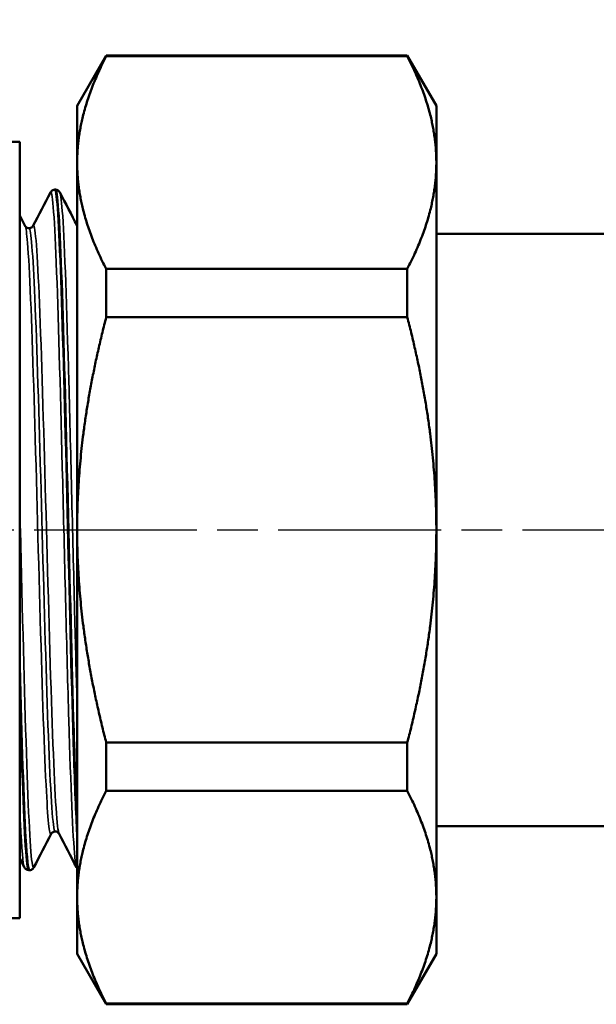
# Model space of a CAD drawing. Header units: millimetres. Extents: x -119 to 741, y -69 to 356.
# Tile 8 of 17: x 64 to 85, y 200 to 234. Entities that reach past the tile are written whole.
import ezdxf

# ---------------------------------------------------------------- set-up
doc = ezdxf.new("R2010")
doc.units = ezdxf.units.MM
doc.linetypes.add('CHAIN', pattern=[0.7087, 0.4724, -0.0591, 0.1181, -0.0591])
for name, color, linetype, lineweight in [('Видимые тонкие (ГОСТ)', 7, 'Continuous', 35), ('Видимый контур (ГОСТ)', 7, 'Continuous', 50), ('Осевая линия (ГОСТ)', 7, 'Continuous', 25), ('Размер (ГОСТ)', 7, 'Continuous', 25)]:
    doc.layers.add(name, color=color, linetype=linetype, lineweight=lineweight)
doc.styles.add('Обычный текст (ГОСТ)', font='GOST Common Italic.ttf')
doc.dimstyles.new('Обычный (ГОСТ)', dxfattribs={"dimtxt": 3.5, "dimasz": 3.5, "dimexe": 1, "dimexo": 0, "dimgap": 0.5, "dimtad": 1, "dimrnd": 1e-08, "dimtxsty": 'Обычный текст (ГОСТ)', "dimblk": 'Filled-1', "dimcen": 0.09, "dimdle": 15, "dimclrd": 256, "dimclre": 256, "dimclrt": 256, "dimazin": 2, "dimtfac": 0.714286, "dimtdec": 3, "dimtmove": 0, "dimatfit": 3, "dimfxl": 1, "dimtolj": 1, "dimlwd": 25, "dimlwe": 25, "dimarcsym": 0})

# ---------------------------------------------------------------- blocks, each defined once
blk = doc.blocks.new('Filled-1')
at = {"color": 0}
for p, q in [((0, 0), (-1, 0.1429)), ((-1, 0.1429), (-1, -0.1429)), ((-1, 0), (0, 0)), ((-1, -0.1429), (0, 0))]:
    blk.add_line(p, q, dxfattribs=at)
at = {"color": 0, "flags": 128}
blk.add_lwpolyline([(-1, -0.1429), (0, 0), (-1, 0.1429), (-1, -0.1429)], dxfattribs=at)
at = {"color": 0}
blk.add_solid([(-1, -0.1429), (0, 0), (-1, 0.1429), (-1, -0.1429)], dxfattribs=at)
blk = doc.blocks.new('*D11')
at = {"layer": 'Defpoints', "color": 0, "linetype": 'Continuous', "transparency": 16777216}
for p in [(98.951, 252.771), (51.951, 226.736), (98.951, 225.131)]:
    blk.add_point(p, dxfattribs=at)
at = {"layer": 'Размер (ГОСТ)', "linetype": 'Continuous', "lineweight": 25, "transparency": 16777216}
for p, q in [((51.951, 226.736), (51.951, 253.771)), ((98.951, 225.131), (98.951, 253.771)), ((55.451, 252.771), (95.451, 252.771))]:
    blk.add_line(p, q, dxfattribs=at)
at = {"layer": 'Размер (ГОСТ)', "linetype": 'Continuous', "lineweight": 25, "transparency": 16777216, "xscale": 3.5, "yscale": 3.5, "zscale": 3.5, "rotation": 180}
blk.add_blockref('Filled-1', (51.951, 252.771), dxfattribs=at)
at = {"layer": 'Размер (ГОСТ)', "linetype": 'Continuous', "lineweight": 25, "transparency": 16777216, "xscale": 3.5, "yscale": 3.5, "zscale": 3.5}
blk.add_blockref('Filled-1', (98.951, 252.771), dxfattribs=at)
at = {"layer": 'Размер (ГОСТ)', "linetype": 'Continuous', "lineweight": 25, "transparency": 16777216, "insert": (72.776, 256.816), "char_height": 3.5, "attachment_point": 1, "style": 'Обычный текст (ГОСТ)'}
blk.add_mtext('\\A1;47', dxfattribs=at)

msp = doc.modelspace()

# ---------------------------------------------------------------- linework, layer by layer
at = {"layer": 'Видимые тонкие (ГОСТ)'}
for points, knots in [([(66.428, 204.401), (66.408, 204.436), (66.389, 204.552), (66.369, 204.749), (66.3, 205.45), (66.23, 207.176), (66.161, 209.509), (66.089, 211.901), (66.018, 214.91), (65.947, 217.776), (65.877, 220.589), (65.807, 223.24), (65.737, 225.079), (65.667, 226.914), (65.598, 227.926), (65.528, 227.869), (65.525, 227.867), (65.523, 227.863), (65.52, 227.858)], [28.321575, 28.321575, 28.321575, 28.321575, 28.525116, 28.525116, 28.525116, 29.246586, 29.246586, 29.246586, 29.985981, 29.985981, 29.985981, 30.71195, 30.71195, 30.71195, 31.435919, 31.435919, 31.435919, 31.463167, 31.463167, 31.463167, 31.463167]), ([(66.451, 209.988), (66.424, 210.931), (66.397, 211.954), (66.369, 213.021), (66.3, 215.745), (66.23, 218.738), (66.161, 221.276), (66.089, 223.878), (66.018, 225.977), (65.947, 227.044), (65.915, 227.521), (65.883, 227.79), (65.852, 227.85)], [23.011569, 23.011569, 23.011569, 23.011569, 23.294367, 23.294367, 23.294367, 24.015837, 24.015837, 24.015837, 24.755232, 24.755232, 24.755232, 25.0855, 25.0855, 25.0855, 25.0855]), ([(65.822, 205.56), (65.814, 205.575), (65.805, 205.603), (65.797, 205.645), (65.725, 206.007), (65.654, 207.376), (65.582, 209.401), (65.511, 211.421), (65.439, 214.075), (65.368, 216.688), (65.296, 219.296), (65.225, 221.837), (65.154, 223.669), (65.082, 225.511), (65.01, 226.616), (64.939, 226.704), (64.93, 226.714), (64.922, 226.71), (64.914, 226.694)], [28.326752, 28.326752, 28.326752, 28.326752, 28.412842, 28.412842, 28.412842, 29.156462, 29.156462, 29.156462, 29.898218, 29.898218, 29.898218, 30.638444, 30.638444, 30.638444, 31.382638, 31.382638, 31.382638, 31.468344, 31.468344, 31.468344, 31.468344]), ([(65.55, 205.56), (65.489, 205.451), (65.428, 206.047), (65.368, 207.261), (65.296, 208.687), (65.225, 210.951), (65.154, 213.479), (65.082, 216.021), (65.01, 218.805), (64.939, 221.12), (64.867, 223.424), (64.796, 225.24), (64.725, 226.108), (64.697, 226.444), (64.669, 226.637), (64.642, 226.688)], [28.221916, 28.221916, 28.221916, 28.221916, 28.852059, 28.852059, 28.852059, 29.592285, 29.592285, 29.592285, 30.336479, 30.336479, 30.336479, 31.07709, 31.07709, 31.07709, 31.363509, 31.363509, 31.363509, 31.363509]), ([(65.686, 205.641), (65.665, 205.639), (65.645, 205.716), (65.624, 205.875), (65.552, 206.427), (65.481, 207.963), (65.409, 210.09), (65.338, 212.212), (65.266, 214.902), (65.195, 217.476), (65.123, 220.065), (65.051, 222.511), (64.979, 224.183), (64.912, 225.741), (64.845, 226.613), (64.778, 226.618)], [28.274334, 28.274334, 28.274334, 28.274334, 28.488266, 28.488266, 28.488266, 29.231976, 29.231976, 29.231976, 29.974086, 29.974086, 29.974086, 30.720735, 30.720735, 30.720735, 31.415927, 31.415927, 31.415927, 31.415927]), ([(64.944, 204.4), (64.927, 204.365), (64.91, 204.391), (64.893, 204.478), (64.823, 204.839), (64.754, 206.249), (64.684, 208.368), (64.615, 210.487), (64.545, 213.299), (64.476, 216.122), (64.468, 216.46), (64.459, 216.798), (64.451, 217.134)], [28.227093, 28.227093, 28.227093, 28.227093, 28.40245, 28.40245, 28.40245, 29.123449, 29.123449, 29.123449, 29.844756, 29.844756, 29.844756, 29.930995, 29.930995, 29.930995, 29.930995]), ([(64.612, 204.402), (64.567, 204.493), (64.521, 205.01), (64.476, 205.923), (64.468, 206.09), (64.459, 206.27), (64.451, 206.462)], [34.60476, 34.60476, 34.60476, 34.60476, 35.0755052, 35.0755052, 35.0755052, 35.1617448, 35.1617448, 35.1617448, 35.1617448])]:
    msp.add_open_spline(points, degree=3, knots=knots, dxfattribs=at)
at = {"layer": 'Видимый контур (ГОСТ)'}
for p, q in [((66.451, 230.877), (67.461, 232.627)), ((67.461, 232.598), (67.461, 232.627)), ((77.941, 232.627), (67.461, 232.627)), ((77.941, 232.598), (67.461, 232.598)), ((77.941, 232.627), (77.941, 232.598)), ((78.951, 230.877), (77.941, 232.627)), ((66.451, 230.877), (66.451, 228.901)), ((78.951, 228.901), (78.951, 230.877)), ((64.451, 229.627), (52.673, 229.627)), ((64.451, 229.627), (64.451, 202.627)), ((66.451, 228.901), (66.451, 216.127)), ((78.951, 216.127), (78.951, 228.901)), ((65.677, 227.963), (65.694, 227.963)), ((64.451, 227.061), (64.642, 226.695)), ((86.359, 226.427), (78.951, 226.427)), ((67.461, 223.522), (67.461, 225.203)), ((77.941, 225.203), (67.461, 225.203)), ((77.941, 225.203), (77.941, 223.522)), ((77.941, 223.522), (67.461, 223.522)), ((66.451, 216.127), (66.451, 203.353)), ((78.951, 203.353), (78.951, 216.127)), ((67.461, 207.05), (67.461, 208.732)), ((77.941, 208.732), (67.461, 208.732)), ((77.941, 208.732), (77.941, 207.05)), ((77.941, 207.05), (67.461, 207.05)), ((85.459, 205.827), (78.951, 205.827)), ((64.612, 204.395), (64.451, 204.704)), ((64.769, 204.29), (64.786, 204.29)), ((66.451, 203.353), (66.451, 201.377)), ((78.951, 201.377), (78.951, 203.353)), ((64.451, 202.627), (52.673, 202.627)), ((66.451, 201.377), (67.461, 199.627)), ((78.951, 201.377), (77.941, 199.627)), ((67.461, 199.627), (67.461, 199.655)), ((77.941, 199.655), (67.461, 199.655)), ((77.941, 199.655), (77.941, 199.627)), ((77.941, 199.627), (67.461, 199.627))]:
    msp.add_line(p, q, dxfattribs=at)
for points, weights in [([(67.461, 232.598), (66.451, 230.646), (66.451, 228.901)], [1.02374168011, 1.04137991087, 1]), ([(78.951, 228.901), (78.951, 230.646), (77.941, 232.598)], [1, 1.04137991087, 1.02374168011]), ([(66.451, 228.901), (66.451, 227.155), (67.461, 225.203)], [1, 1.04137991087, 1.02374168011]), ([(77.941, 225.203), (78.951, 227.155), (78.951, 228.901)], [1.02374168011, 1.04137991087, 1]), ([(67.461, 223.522), (66.451, 219.617), (66.451, 216.127)], [1.02374168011, 1.04137991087, 1]), ([(78.951, 216.127), (78.951, 219.617), (77.941, 223.522)], [1, 1.04137991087, 1.02374168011]), ([(66.451, 216.127), (66.451, 212.636), (67.461, 208.732)], [1, 1.04137991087, 1.02374168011]), ([(77.941, 208.732), (78.951, 212.636), (78.951, 216.127)], [1.02374168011, 1.04137991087, 1]), ([(67.461, 207.05), (66.451, 205.098), (66.451, 203.353)], [1.02374168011, 1.04137991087, 1]), ([(78.951, 203.353), (78.951, 205.098), (77.941, 207.05)], [1, 1.04137991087, 1.02374168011]), ([(66.451, 203.353), (66.451, 201.608), (67.461, 199.655)], [1, 1.04137991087, 1.02374168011]), ([(77.941, 199.655), (78.951, 201.608), (78.951, 203.353)], [1.02374168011, 1.04137991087, 1])]:
    msp.add_rational_spline(points, weights, degree=2, dxfattribs=at)
for points in [[(64.914, 226.695), (65.116, 227.083), (65.318, 227.471), (65.52, 227.858)], [(65.852, 227.858), (66.051, 227.475), (66.251, 227.092), (66.451, 226.708)], [(65.55, 205.558), (65.348, 205.171), (65.146, 204.783), (64.944, 204.395)], [(66.428, 204.395), (66.226, 204.783), (66.024, 205.171), (65.822, 205.558)]]:
    msp.add_open_spline(points, degree=3, dxfattribs=at)
for points, knots in [([(65.52, 227.858), (65.528, 227.873), (65.538, 227.891), (65.57, 227.923), (65.585, 227.934), (65.625, 227.954), (65.651, 227.962), (65.677, 227.963)], [0, 0, 0, 0, 0.02818602, 0.02818602, 0.04284718, 0.04284718, 0.05803173, 0.05803173, 0.05803173, 0.05803173]), ([(65.677, 227.961), (65.688, 227.963), (65.698, 227.94), (65.709, 227.892), (65.779, 227.579), (65.849, 226.192), (65.919, 224.068), (65.989, 221.946), (66.059, 219.108), (66.128, 216.247), (66.198, 213.387), (66.268, 210.53), (66.338, 208.37), (66.376, 207.204), (66.413, 206.247), (66.451, 205.554)], [-31.417014, -31.417014, -31.417014, -31.417014, -31.30645, -31.30645, -31.30645, -30.580573, -30.580573, -30.580573, -29.855271, -29.855271, -29.855271, -29.130524, -29.130524, -29.130524, -28.739163, -28.739163, -28.739163, -28.739163]), ([(66.451, 205.883), (66.411, 206.703), (66.371, 207.811), (66.331, 209.131), (66.262, 211.422), (66.192, 214.333), (66.123, 217.162), (66.053, 220.018), (65.983, 222.765), (65.913, 224.733), (65.843, 226.694), (65.773, 227.864), (65.704, 227.957), (65.701, 227.961), (65.697, 227.963), (65.694, 227.963)], [22.514724, 22.514724, 22.514724, 22.514724, 22.929593, 22.929593, 22.929593, 23.649541, 23.649541, 23.649541, 24.376019, 24.376019, 24.376019, 25.100235, 25.100235, 25.100235, 25.132741, 25.132741, 25.132741, 25.132741]), ([(65.695, 227.963), (65.731, 227.961), (65.765, 227.947), (65.809, 227.917), (65.823, 227.902), (65.841, 227.878), (65.847, 227.868), (65.852, 227.858)], [0, 0, 0, 0, 0.02097344, 0.02097344, 0.04045564, 0.04045564, 0.05800254, 0.05800254, 0.05800254, 0.05800254]), ([(64.642, 226.695), (64.645, 226.69), (64.65, 226.678), (64.677, 226.653), (64.69, 226.642), (64.728, 226.624), (64.753, 226.618), (64.778, 226.618)], [0, 0, 0, 0, 0.02820666, 0.02820666, 0.04300669, 0.04300669, 0.05835703, 0.05835703, 0.05835703, 0.05835703]), ([(64.778, 226.618), (64.814, 226.618), (64.848, 226.632), (64.887, 226.658), (64.897, 226.67), (64.909, 226.686), (64.912, 226.692), (64.914, 226.695)], [0, 0, 0, 0, 0.02190297, 0.02190297, 0.0408733, 0.0408733, 0.05833184, 0.05833184, 0.05833184, 0.05833184]), ([(64.787, 204.298), (64.744, 204.299), (64.701, 204.684), (64.658, 205.438), (64.589, 206.651), (64.52, 208.809), (64.451, 211.398)], [28.273246, 28.273246, 28.273246, 28.273246, 28.718313, 28.718313, 28.718313, 29.434151, 29.434151, 29.434151, 29.434151]), ([(64.451, 210.769), (64.52, 208.236), (64.59, 206.195), (64.659, 205.139), (64.696, 204.58), (64.733, 204.299), (64.769, 204.299)], [-35.658589, -35.658589, -35.658589, -35.658589, -34.938469, -34.938469, -34.938469, -34.557519, -34.557519, -34.557519, -34.557519]), ([(65.686, 205.636), (65.65, 205.636), (65.616, 205.622), (65.577, 205.595), (65.567, 205.583), (65.554, 205.567), (65.552, 205.562), (65.55, 205.558)], [0, 0, 0, 0, 0.02190297, 0.02190297, 0.0408733, 0.0408733, 0.05833184, 0.05833184, 0.05833184, 0.05833184]), ([(65.822, 205.558), (65.819, 205.564), (65.814, 205.575), (65.787, 205.601), (65.773, 205.611), (65.736, 205.629), (65.711, 205.636), (65.686, 205.636)], [0, 0, 0, 0, 0.02820666, 0.02820666, 0.04300669, 0.04300669, 0.05835703, 0.05835703, 0.05835703, 0.05835703]), ([(64.769, 204.29), (64.732, 204.292), (64.698, 204.306), (64.654, 204.336), (64.641, 204.352), (64.623, 204.376), (64.617, 204.386), (64.612, 204.395)], [0, 0, 0, 0, 0.02097344, 0.02097344, 0.04045564, 0.04045564, 0.05800254, 0.05800254, 0.05800254, 0.05800254]), ([(64.944, 204.395), (64.936, 204.38), (64.926, 204.363), (64.893, 204.331), (64.878, 204.319), (64.839, 204.299), (64.813, 204.292), (64.787, 204.29)], [0, 0, 0, 0, 0.02818602, 0.02818602, 0.04284718, 0.04284718, 0.05803173, 0.05803173, 0.05803173, 0.05803173]), ([(66.451, 204.36), (66.45, 204.361), (66.449, 204.363), (66.439, 204.376), (66.433, 204.386), (66.428, 204.395)], [0.03818092, 0.03818092, 0.03818092, 0.03818092, 0.04045564, 0.04045564, 0.05800254, 0.05800254, 0.05800254, 0.05800254])]:
    msp.add_open_spline(points, degree=3, knots=knots, dxfattribs=at)
at = {"layer": 'Осевая линия (ГОСТ)', "linetype": 'CHAIN', "ltscale": 11.993792}
msp.add_line((47.951, 216.127), (100.584, 216.127), dxfattribs=at)

# ---------------------------------------------------------------- dimensions: what is measured, and where the dimension line sits
at = {"layer": 'Размер (ГОСТ)', "linetype": 'Continuous', "lineweight": 25}
dim = msp.add_linear_dim(base=(98.951, 252.771), p1=(51.951, 226.736), p2=(98.951, 225.131), angle=180, dimstyle='Обычный (ГОСТ)', override={"dimgap": 0.5, "dimdec": 2, "dimtol": 0, "dimlim": 0, "dimtp": 0, "dimtm": 0, "dimtdec": 3, "dimtofl": 0, "dimatfit": 1}, dxfattribs=at)
dim.commit()
dim.dimension.update_dxf_attribs({"geometry": '*D11', "text_midpoint": (75.451, 252.771), "dimtype": 160})

doc.saveas('drawing.dxf')
